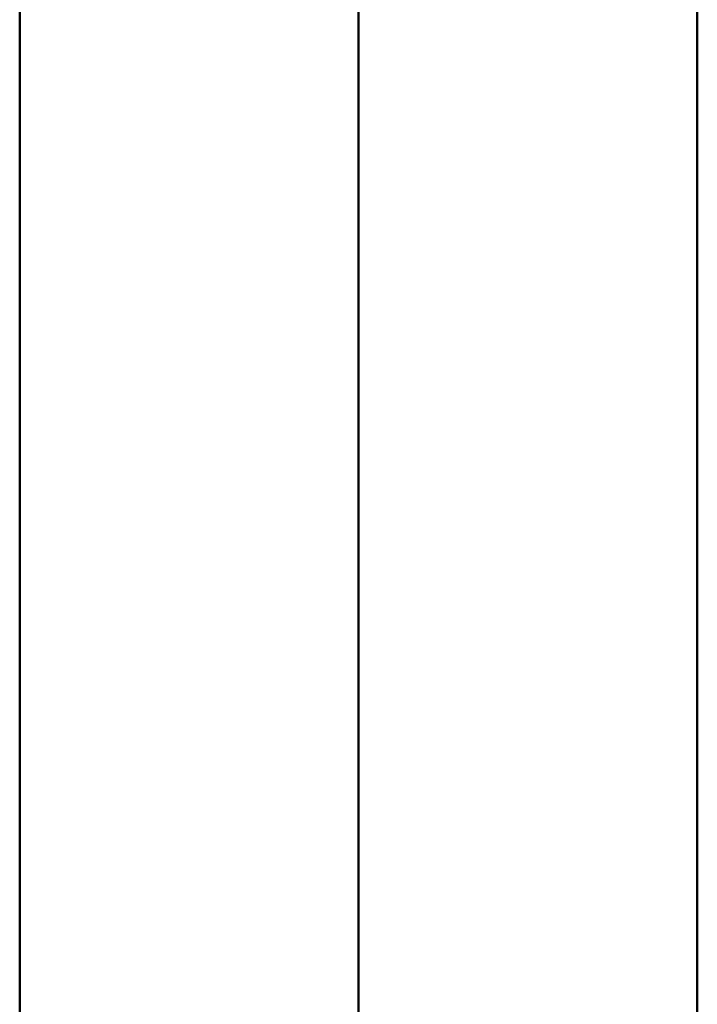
# Model space of a CAD drawing. Header units: millimetres. Extents: x -125 to 26481, y 4748 to 39818.
# Tile 40 of 104: x 17922 to 18322, y 35828 to 36409. Entities that reach past the tile are written whole.
import ezdxf

# ---------------------------------------------------------------- set-up
doc = ezdxf.new("R2010")
doc.units = ezdxf.units.MM
doc.layers.add('A-WALL-____-MCUT', color=113, linetype='Continuous', lineweight=50)
doc.layers.add('A-WALL-____-OTLN', color=113, linetype='Continuous', lineweight=20)

# ---------------------------------------------------------------- blocks, each defined once
blk = doc.blocks.new('Прямая форма - V line-610729-В_Этаж 02_Отопление')
at = {"layer": 'A-WALL-____-MCUT', "color": 9}
for p, q in [((7470, 0), (3930, 0)), ((3930, -200), (7470, -200))]:
    blk.add_line(p, q, dxfattribs=at)
blk = doc.blocks.new('Прямая форма - SW - 012-610730-В_Этаж 02_Отопление')
blk.add_blockref('Прямая форма - V line-610729-В_Этаж 02_Отопление', (0, 0))
blk = doc.blocks.new('Прямая форма - V line-611828-В_Этаж 02_Отопление')
at = {"layer": 'A-WALL-____-MCUT', "color": 9}
for p, q in [((7470, 200), (3930, 200)), ((3930, 0), (7470, 0))]:
    blk.add_line(p, q, dxfattribs=at)
blk = doc.blocks.new('Прямая форма - SW - 012-611829-В_Этаж 02_Отопление')
blk.add_blockref('Прямая форма - V line-611828-В_Этаж 02_Отопление', (0, 0))
blk = doc.blocks.new('V line_ifc_RVT-1-В_Этаж 02_Отопление')
at = {"layer": 'A-WALL-____-OTLN', "color": 253, "lineweight": 20, "rotation": 90}
for name, p in [('Прямая форма - SW - 012-610730-В_Этаж 02_Отопление', (33663.24, 30037.63)), ('Прямая форма - SW - 012-611829-В_Этаж 02_Отопление', (34063.24, 30037.63))]:
    blk.add_blockref(name, p, dxfattribs=at)

msp = doc.modelspace()

# ---------------------------------------------------------------- block references
at = {"lineweight": 9}
msp.add_blockref('V line_ifc_RVT-1-В_Этаж 02_Отопление', (-15741.71, 0), dxfattribs=at)

doc.saveas('drawing.dxf')
